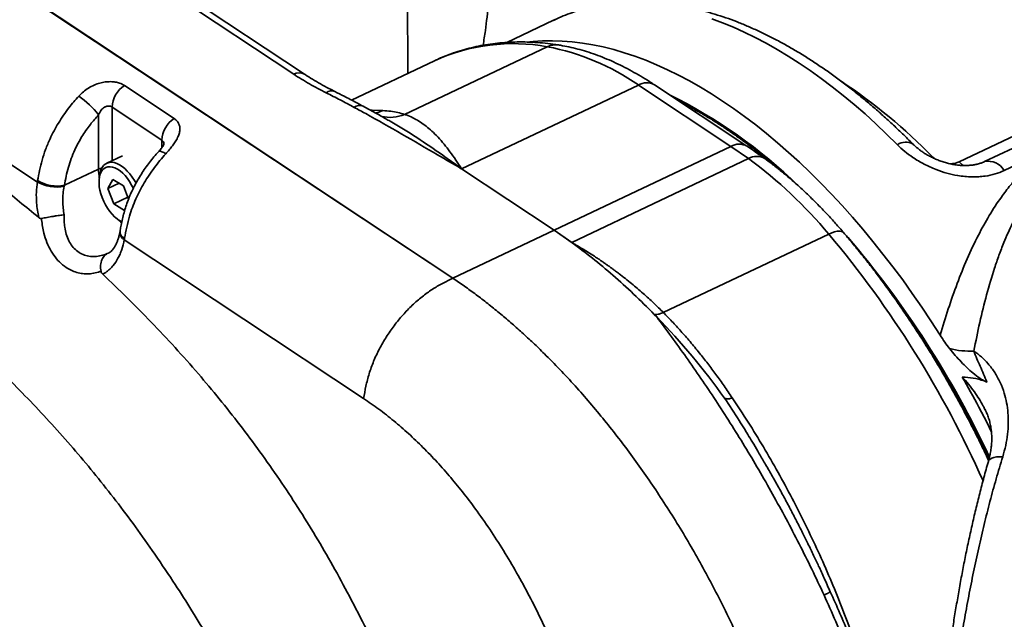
# Model space of a CAD drawing. Header units: millimetres. Extents: x -8713 to 3261, y -18743 to -8704.
# Tile 135 of 154: x 3138.23 to 3152.94, y -18288.52 to -18279.56. Entities that reach past the tile are written whole.
import ezdxf

# ---------------------------------------------------------------- set-up
doc = ezdxf.new("R2010")
doc.units = ezdxf.units.MM
doc.header["$LTSCALE"] = 10
doc.layers.add('1轮廓实线层', color=7, linetype='Continuous', lineweight=18)

msp = doc.modelspace()

# ---------------------------------------------------------------- linework, layer by layer
at = {"layer": '1轮廓实线层', "color": 7, "linetype": 'Continuous', "lineweight": 35}
for p, q in [((3144.7, -18283.428), (3099.447, -18253.397)), ((3144.7, -18283.428), (3112.396, -18261.99)), ((3138.494, -18281.989), (3129.768, -18276.198)), ((3144.028, -18280.367), (3144.024, -18278.543)), ((3142.324, -18280.379), (3140.053, -18278.872)), ((3142.484, -18280.378), (3140.212, -18278.87)), ((3146.206, -18279.572), (3145.507, -18279.904)), ((3143.98, -18280.979), (3146.112, -18279.968)), ((3144.426, -18280.178), (3143.187, -18280.765)), ((3139.794, -18280.547), (3140.537, -18281.039)), ((3147.474, -18280.54), (3144.831, -18281.793)), ((3148.856, -18281.457), (3147.474, -18280.54)), ((3149.095, -18281.455), (3147.713, -18280.537)), ((3152.263, -18281.688), (3154.465, -18280.644)), ((3139.409, -18281.796), (3139.407, -18280.986)), ((3140.352, -18281.362), (3139.61, -18280.869)), ((3139.61, -18280.869), (3139.611, -18281.67)), ((3140.353, -18281.478), (3140.352, -18281.362)), ((3153.298, -18281.375), (3152.644, -18281.685)), ((3148.856, -18281.457), (3146.214, -18282.71)), ((3149.119, -18281.639), (3148.856, -18281.457)), ((3153.591, -18281.507), (3152.937, -18281.818)), ((3139.767, -18281.596), (3139.53, -18281.709)), ((3146.477, -18282.892), (3149.119, -18281.639)), ((3151.861, -18281.623), (3151.873, -18281.618)), ((3151.873, -18281.618), (3151.899, -18281.64)), ((3139.409, -18281.796), (3138.899, -18282.038)), ((3139.426, -18281.883), (3139.419, -18281.929)), ((3146.214, -18282.71), (3144.831, -18281.793)), ((3139.547, -18282.086), (3139.62, -18281.951)), ((3139.714, -18282.007), (3139.547, -18282.086)), ((3139.62, -18281.951), (3139.781, -18282.047)), ((3138.899, -18282.038), (3138.895, -18282.053)), ((3139.635, -18282.317), (3139.547, -18282.086)), ((3139.781, -18282.047), (3139.856, -18282.246)), ((3139.845, -18282.218), (3139.635, -18282.317)), ((3139.795, -18282.414), (3139.635, -18282.317)), ((3139.803, -18282.399), (3139.795, -18282.414)), ((3139.721, -18282.566), (3139.761, -18282.59)), ((3139.729, -18282.727), (3139.726, -18282.743)), ((3144.7, -18283.428), (3146.214, -18282.71)), ((3146.482, -18282.896), (3146.214, -18282.71)), ((3146.477, -18282.892), (3146.214, -18282.71)), ((3150.316, -18282.766), (3147.845, -18283.938)), ((3143.368, -18285.223), (3139.793, -18282.851)), ((3139.538, -18283.059), (3139.557, -18283.05)), ((3147.748, -18284.005), (3147.711, -18283.967)), ((3149.056, -18285.679), (3149.071, -18285.703))]:
    msp.add_line(p, q, dxfattribs=at)
at = {"layer": '1轮廓实线层', "color": 7, "linetype": 'Continuous', "lineweight": 35, "flags": 128}
for points in [[(3146.254, -18279.551), (3146.206, -18279.572)], [(3151.341, -18281.431), (3151.181, -18281.273), (3151.02, -18281.12), (3150.859, -18280.973), (3150.696, -18280.832), (3150.533, -18280.696), (3150.369, -18280.566), (3150.204, -18280.442), (3150.04, -18280.324), (3149.875, -18280.213), (3149.71, -18280.107), (3149.546, -18280.008), (3149.382, -18279.916), (3149.218, -18279.829), (3149.055, -18279.75), (3148.892, -18279.677), (3148.731, -18279.611), (3148.57, -18279.552)], [(3151.98, -18284.276), (3151.844, -18284.065), (3151.706, -18283.858), (3151.565, -18283.654), (3151.421, -18283.453), (3151.275, -18283.257), (3151.127, -18283.065), (3150.977, -18282.877), (3150.825, -18282.693), (3150.671, -18282.514), (3150.515, -18282.34), (3150.358, -18282.171), (3150.199, -18282.006), (3150.039, -18281.847), (3149.878, -18281.694), (3149.716, -18281.546), (3149.553, -18281.403), (3149.389, -18281.266), (3149.225, -18281.135), (3149.06, -18281.01), (3148.895, -18280.891), (3148.73, -18280.779), (3148.565, -18280.672), (3148.4, -18280.572), (3148.236, -18280.478), (3148.071, -18280.391), (3147.908, -18280.311), (3147.745, -18280.237), (3147.583, -18280.17), (3147.422, -18280.11), (3147.262, -18280.057), (3147.104, -18280.01), (3146.947, -18279.971), (3146.791, -18279.939), (3146.638, -18279.913), (3146.486, -18279.895), (3146.336, -18279.884), (3146.188, -18279.879), (3146.042, -18279.882), (3145.899, -18279.892), (3145.851, -18279.897)], [(3143.475, -18280.918), (3143.495, -18280.918), (3143.654, -18280.922)], [(3143.545, -18280.959), (3143.595, -18280.945), (3143.654, -18280.922)], [(3140.413, -18281.569), (3140.382, -18281.55), (3140.356, -18281.536), (3140.334, -18281.528), (3140.319, -18281.526), (3140.309, -18281.53)], [(3139.426, -18281.883), (3139.432, -18281.849), (3139.444, -18281.809), (3139.462, -18281.774), (3139.483, -18281.744), (3139.508, -18281.722), (3139.537, -18281.706), (3139.569, -18281.696), (3139.604, -18281.694), (3139.641, -18281.7), (3139.68, -18281.712), (3139.719, -18281.731), (3139.759, -18281.756), (3139.799, -18281.788), (3139.838, -18281.825), (3139.876, -18281.868), (3139.911, -18281.915), (3139.944, -18281.966), (3139.968, -18282.007)], [(3152.263, -18281.688), (3152.3, -18281.724), (3152.324, -18281.744)], [(3139.457, -18281.781), (3139.432, -18281.787), (3139.409, -18281.796)], [(3139.929, -18282.084), (3139.903, -18282.034), (3139.873, -18281.984), (3139.841, -18281.937), (3139.805, -18281.894), (3139.769, -18281.856), (3139.731, -18281.824), (3139.692, -18281.797), (3139.654, -18281.778), (3139.617, -18281.765), (3139.582, -18281.76), (3139.549, -18281.761), (3139.518, -18281.77), (3139.491, -18281.786), (3139.467, -18281.809), (3139.447, -18281.838), (3139.432, -18281.873), (3139.422, -18281.914), (3139.416, -18281.958), (3139.416, -18282.007), (3139.42, -18282.059), (3139.43, -18282.113), (3139.444, -18282.168), (3139.463, -18282.223), (3139.486, -18282.278), (3139.512, -18282.331), (3139.542, -18282.381), (3139.575, -18282.428), (3139.61, -18282.471), (3139.647, -18282.509), (3139.685, -18282.541), (3139.723, -18282.567), (3139.757, -18282.585)], [(3139.753, -18282.599), (3139.731, -18282.576), (3139.722, -18282.566)], [(3150.316, -18282.766), (3150.362, -18282.746), (3150.405, -18282.733), (3150.444, -18282.725), (3150.479, -18282.723), (3150.508, -18282.728), (3150.531, -18282.739), (3150.543, -18282.75)], [(3152.748, -18285.724), (3152.676, -18285.579), (3152.558, -18285.352)], [(3152.702, -18286.164), (3152.71, -18286.146), (3152.728, -18286.129), (3152.753, -18286.115), (3152.784, -18286.104), (3152.823, -18286.097), (3152.867, -18286.093), (3152.916, -18286.094)]]:
    msp.add_lwpolyline(points, dxfattribs=at)
at = {"layer": '1轮廓实线层', "color": 7, "linetype": 'Continuous', "lineweight": 35}
for centre, radius, start, end in [((3145.605, -18282.775), 2.853, 79.7618, 114.4064), ((3146.239, -18280.228), 0.289, 81.4539, 116.0825), ((3145.47, -18283.405), 3.496, 55.0401, 79.4311), ((3142.405, -18280.516), 0.159, 60.3084, 120.6999), ((3140.022, -18280.891), 0.413, 123.5787, 177.0362), ((3147.595, -18280.749), 0.242, 60.8659, 120.2156), ((3145.812, -18287.547), 8.479, 44.3737, 56.4223), ((3138.41, -18281.741), 1.251, 37.1032, 55.7773), ((3142.891, -18280.758), 0.13, 68.5065, 128.6547), ((3144.595, -18287.467), 7.559, 45.8278, 63.7591), ((3143.307, -18280.981), 0.135, 65.5001, 127.1051), ((3143.76, -18280.455), 0.568, 257.2159, 292.8492), ((3140.765, -18281.384), 0.413, 123.5787, 177.0362), ((3148.977, -18281.666), 0.242, 60.725, 120.2239), ((3151.464, -18281.613), 0.219, 59.18, 124.0364), ((3149.24, -18281.843), 0.237, 59.7329, 120.9023), ((3144.988, -18287.23), 6.951, 39.9572, 53.5433), ((3152.7, -18281.95), 0.271, 29.2776, 102.0026), ((3140.321, -18281.789), 0.912, 180.4245, 188.7579), ((3138.78, -18281.486), 0.578, 240.3449, 281.4887), ((3138.788, -18281.487), 0.562, 238.8777, 281.3689), ((3139.842, -18282.746), 0.115, 178.2892, 245.2957), ((3139.84, -18282.728), 0.111, 179.6917, 247.1029), ((3138.358, -18292.811), 15.617, 24.0228, 40.0288), ((3143.286, -18287.297), 5.439, 54.0188, 54.0887), ((3139.731, -18292.142), 14.323, 24.9372, 40.6333), ((3139.873, -18291.612), 10.949, 35.7423, 44.009), ((3152.434, -18283.216), 1.3, 256.1729, 272.224), ((3166.249, -18295.979), 13.625, 123.5923, 169.27), ((3138.537, -18292.762), 15.859, 27.8566, 29.7077)]:
    msp.add_arc(centre, radius, start, end, dxfattribs=at)
for points, knots in [([(3098.491, -18265.956), (3100.257, -18267.142), (3103.789, -18269.515), (3109.021, -18273.094), (3114.251, -18276.673), (3121.318, -18281.502), (3130.256, -18287.569), (3137.479, -18292.434), (3141.091, -18294.867)], [0, 0, 0, 0, 0.12348, 0.24697, 0.370463, 0.493953, 0.746981, 1, 1, 1, 1]), ([(3145.153, -18279.946), (3145.165, -18279.873), (3145.197, -18279.67), (3145.236, -18279.32), (3145.271, -18278.898), (3145.291, -18278.465), (3145.297, -18278.019), (3145.289, -18277.561), (3145.266, -18277.093), (3145.229, -18276.615), (3145.178, -18276.129), (3145.114, -18275.636), (3145.036, -18275.137), (3144.945, -18274.632), (3144.841, -18274.118), (3144.761, -18273.772), (3144.721, -18273.599)], [0, 0, 0, 0, 0.040221, 0.1132132, 0.1862711, 0.2595311, 0.3324344, 0.4062822, 0.4799529, 0.553647, 0.6275578, 0.7018686, 0.7754153, 0.8496813, 0.9246236, 1, 1, 1, 1]), ([(3151.576, -18281.424), (3151.549, -18281.397), (3151.471, -18281.319), (3151.341, -18281.193), (3151.185, -18281.048), (3151.029, -18280.909), (3150.871, -18280.774), (3150.712, -18280.644), (3150.553, -18280.52), (3150.392, -18280.401), (3150.231, -18280.288), (3150.07, -18280.18), (3149.908, -18280.078), (3149.747, -18279.982), (3149.584, -18279.892), (3149.422, -18279.808), (3149.261, -18279.73), (3149.099, -18279.658), (3148.938, -18279.592), (3148.777, -18279.533), (3148.617, -18279.481), (3148.458, -18279.434), (3148.3, -18279.395), (3148.143, -18279.362), (3147.988, -18279.336), (3147.834, -18279.316), (3147.682, -18279.303), (3147.532, -18279.297), (3147.384, -18279.297), (3147.238, -18279.304), (3147.094, -18279.318), (3146.953, -18279.338), (3146.814, -18279.365), (3146.678, -18279.398), (3146.545, -18279.437), (3146.414, -18279.483), (3146.301, -18279.528), (3146.232, -18279.561), (3146.205, -18279.574)], [0, 0, 0, 0, 0.015185, 0.043989, 0.072808, 0.101642, 0.130492, 0.159358, 0.188239, 0.217134, 0.246043, 0.274962, 0.30389, 0.332824, 0.361759, 0.390689, 0.419609, 0.44851, 0.477385, 0.506224, 0.535017, 0.563752, 0.592418, 0.621003, 0.649493, 0.677879, 0.70615, 0.734297, 0.762315, 0.790201, 0.817955, 0.845582, 0.87309, 0.900489, 0.927793, 0.955021, 0.982192, 1, 1, 1, 1]), ([(3138.515, -18282.519), (3138.324, -18282.362), (3137.944, -18282.049), (3137.367, -18281.606), (3136.786, -18281.178), (3136.202, -18280.765), (3135.614, -18280.363), (3135.222, -18280.101), (3135.025, -18279.97)], [0, 0, 0, 0, 0.166338, 0.332715, 0.499075, 0.666042, 0.833022, 1, 1, 1, 1]), ([(3146.282, -18279.942), (3146.253, -18279.938), (3146.173, -18279.926), (3146.042, -18279.911), (3145.889, -18279.9), (3145.737, -18279.896), (3145.588, -18279.898), (3145.441, -18279.907), (3145.297, -18279.922), (3145.154, -18279.944), (3145.015, -18279.973), (3144.878, -18280.008), (3144.744, -18280.049), (3144.613, -18280.096), (3144.507, -18280.139), (3144.446, -18280.169), (3144.427, -18280.178)], [0, 0, 0, 0, 0.04277, 0.12138, 0.199737, 0.277759, 0.35543, 0.432746, 0.509711, 0.586337, 0.662648, 0.738675, 0.814458, 0.890044, 0.965488, 1, 1, 1, 1]), ([(3147.713, -18280.537), (3147.69, -18280.522), (3147.621, -18280.477), (3147.508, -18280.408), (3147.373, -18280.331), (3147.238, -18280.26), (3147.103, -18280.195), (3146.968, -18280.137), (3146.834, -18280.085), (3146.7, -18280.04), (3146.566, -18280.001), (3146.437, -18279.97), (3146.342, -18279.952), (3146.291, -18279.944), (3146.282, -18279.942)], [0, 0, 0, 0, 0.0497138, 0.1437852, 0.2378987, 0.3319874, 0.4260066, 0.5199022, 0.6136107, 0.7070606, 0.8001735, 0.8928678, 0.9794294, 1, 1, 1, 1]), ([(3142.81, -18280.657), (3142.725, -18280.613), (3142.554, -18280.525), (3142.401, -18280.428), (3142.324, -18280.379)], [0, 0, 0, 0, 0.498785, 1, 1, 1, 1]), ([(3142.94, -18280.637), (3142.91, -18280.622), (3142.835, -18280.585), (3142.723, -18280.524), (3142.605, -18280.455), (3142.526, -18280.406), (3142.488, -18280.38), (3142.484, -18280.378)], [0, 0, 0, 0, 0.183066, 0.45553, 0.718575, 0.970235, 1, 1, 1, 1]), ([(3139.113, -18280.706), (3139.135, -18280.684), (3139.18, -18280.639), (3139.257, -18280.584), (3139.341, -18280.539), (3139.425, -18280.509), (3139.509, -18280.493), (3139.586, -18280.488), (3139.658, -18280.495), (3139.731, -18280.512), (3139.771, -18280.534), (3139.794, -18280.547)], [0, 0, 0, 0, 0.122312, 0.244558, 0.364169, 0.483669, 0.586516, 0.689254, 0.782725, 0.876119, 1, 1, 1, 1]), ([(3138.498, -18281.968), (3138.507, -18281.917), (3138.525, -18281.816), (3138.563, -18281.66), (3138.615, -18281.502), (3138.676, -18281.355), (3138.742, -18281.224), (3138.809, -18281.107), (3138.884, -18280.992), (3138.961, -18280.886), (3139.037, -18280.791), (3139.088, -18280.735), (3139.113, -18280.706)], [0, 0, 0, 0, 0.116494, 0.23287, 0.353112, 0.473334, 0.564437, 0.655547, 0.749398, 0.843254, 0.92144, 1, 1, 1, 1]), ([(3143.226, -18280.874), (3143.158, -18280.837), (3143.021, -18280.763), (3142.88, -18280.692), (3142.81, -18280.657)], [0, 0, 0, 0, 0.499922, 1, 1, 1, 1]), ([(3143.363, -18280.858), (3143.328, -18280.84), (3143.234, -18280.789), (3143.094, -18280.715), (3142.986, -18280.661), (3142.939, -18280.637)], [0, 0, 0, 0, 0.251436, 0.676571, 1, 1, 1, 1]), ([(3139.61, -18280.869), (3139.602, -18280.865), (3139.584, -18280.855), (3139.545, -18280.852), (3139.514, -18280.862), (3139.489, -18280.875), (3139.47, -18280.89), (3139.436, -18280.926), (3139.419, -18280.961), (3139.407, -18280.986)], [0, 0, 0, 0, 0.112798, 0.280169, 0.449507, 0.466921, 0.587704, 0.708844, 1, 1, 1, 1]), ([(3148.091, -18280.788), (3148.092, -18280.788), (3148.142, -18280.813), (3148.243, -18280.867), (3148.393, -18280.95), (3148.544, -18281.04), (3148.695, -18281.136), (3148.846, -18281.237), (3148.997, -18281.344), (3149.148, -18281.456), (3149.299, -18281.574), (3149.427, -18281.678), (3149.505, -18281.746), (3149.534, -18281.77)], [0, 0, 0, 0, 0.002108, 0.106407, 0.2107, 0.314989, 0.419278, 0.52357, 0.627865, 0.732166, 0.836474, 0.940791, 1, 1, 1, 1]), ([(3139.407, -18280.986), (3139.366, -18281.033), (3139.301, -18281.108), (3139.22, -18281.219), (3139.159, -18281.312), (3139.103, -18281.409), (3139.048, -18281.518), (3138.998, -18281.638), (3138.955, -18281.771), (3138.923, -18281.904), (3138.907, -18281.993), (3138.899, -18282.038)], [0, 0, 0, 0, 0.15548, 0.245125, 0.334766, 0.427018, 0.51926, 0.636801, 0.754367, 0.877114, 1, 1, 1, 1]), ([(3144.831, -18281.793), (3144.83, -18281.792), (3144.711, -18281.722), (3144.415, -18281.549), (3143.942, -18281.273), (3143.526, -18281.036), (3143.284, -18280.905), (3143.226, -18280.874)], [0, 0, 0, 0, 0.0026, 0.224997, 0.559938, 0.894858, 1, 1, 1, 1]), ([(3143.7, -18281.045), (3143.647, -18281.014), (3143.535, -18280.952), (3143.422, -18280.89), (3143.363, -18280.858)], [0, 0, 0, 0, 0.483772, 1, 1, 1, 1]), ([(3143.654, -18280.922), (3143.694, -18280.925), (3143.774, -18280.931), (3143.882, -18280.95), (3143.948, -18280.969), (3143.98, -18280.979)], [0, 0, 0, 0, 0.343662, 0.671345, 1, 1, 1, 1]), ([(3143.98, -18280.979), (3143.997, -18280.985), (3144.047, -18281.002), (3144.126, -18281.039), (3144.217, -18281.092), (3144.303, -18281.155), (3144.391, -18281.23), (3144.48, -18281.319), (3144.57, -18281.423), (3144.658, -18281.537), (3144.745, -18281.659), (3144.802, -18281.746), (3144.831, -18281.792), (3144.831, -18281.793)], [0, 0, 0, 0, 0.047518, 0.143654, 0.239798, 0.336808, 0.433822, 0.546622, 0.659425, 0.773034, 0.886645, 0.99746, 1, 1, 1, 1]), ([(3140.537, -18281.039), (3140.549, -18281.049), (3140.574, -18281.067), (3140.594, -18281.094), (3140.611, -18281.124), (3140.623, -18281.16), (3140.625, -18281.212), (3140.613, -18281.268), (3140.59, -18281.327), (3140.555, -18281.388), (3140.513, -18281.449), (3140.465, -18281.51), (3140.43, -18281.549), (3140.413, -18281.569)], [0, 0, 0, 0, 0.078148, 0.158754, 0.183802, 0.278337, 0.37636, 0.477308, 0.581094, 0.687207, 0.795528, 0.897067, 1, 1, 1, 1]), ([(3143.7, -18281.045), (3143.721, -18281.057), (3143.879, -18281.143), (3144.163, -18281.322), (3144.508, -18281.557), (3144.729, -18281.717), (3144.822, -18281.786), (3144.83, -18281.792), (3144.831, -18281.793)], [0, 0, 0, 0, 0.0540229, 0.4013846, 0.7487816, 0.9790611, 0.9966852, 1, 1, 1, 1]), ([(3160.915, -18282.935), (3160.846, -18282.889), (3160.676, -18282.777), (3160.396, -18282.609), (3160.07, -18282.426), (3159.729, -18282.249), (3159.373, -18282.08), (3159.009, -18281.922), (3158.638, -18281.775), (3158.259, -18281.64), (3157.872, -18281.518), (3157.481, -18281.41), (3157.097, -18281.321), (3156.723, -18281.25), (3156.358, -18281.197), (3155.991, -18281.162), (3155.648, -18281.149), (3155.331, -18281.157), (3155.089, -18281.179), (3154.898, -18281.208), (3154.755, -18281.235), (3154.616, -18281.269), (3154.45, -18281.318), (3154.264, -18281.388), (3154.061, -18281.487), (3153.872, -18281.605), (3153.716, -18281.727), (3153.588, -18281.846), (3153.483, -18281.958), (3153.385, -18282.076), (3153.295, -18282.2), (3153.211, -18282.33), (3153.133, -18282.465), (3153.037, -18282.652), (3152.945, -18282.857), (3152.859, -18283.083), (3152.77, -18283.34), (3152.672, -18283.672), (3152.57, -18284.085), (3152.513, -18284.372), (3152.484, -18284.515)], [0, 0, 0, 0, 0.02184, 0.053268, 0.084696, 0.118481, 0.152265, 0.186211, 0.220156, 0.25459, 0.289024, 0.323639, 0.358253, 0.389715, 0.421236, 0.452995, 0.484871, 0.510636, 0.53653, 0.549743, 0.562955, 0.576294, 0.589632, 0.611468, 0.633492, 0.656106, 0.678912, 0.695074, 0.711469, 0.727866, 0.744413, 0.760961, 0.777847, 0.794734, 0.828647, 0.849922, 0.871197, 0.91388, 0.956895, 1, 1, 1, 1]), ([(3140.387, -18281.419), (3140.387, -18281.419), (3140.388, -18281.418), (3140.386, -18281.423), (3140.382, -18281.433), (3140.374, -18281.448), (3140.361, -18281.467), (3140.344, -18281.491), (3140.326, -18281.512), (3140.313, -18281.525), (3140.309, -18281.53)], [0, 0, 0, 0, 0.023126, 0.150431, 0.276226, 0.410916, 0.559871, 0.725409, 0.907704, 1, 1, 1, 1]), ([(3140.384, -18281.419), (3140.383, -18281.408), (3140.379, -18281.384), (3140.362, -18281.37), (3140.352, -18281.362)], [0, 0, 0, 0, 0.455713, 1, 1, 1, 1]), ([(3152.937, -18281.818), (3152.893, -18281.836), (3152.805, -18281.873), (3152.674, -18281.9), (3152.557, -18281.912), (3152.455, -18281.914), (3152.35, -18281.908), (3152.224, -18281.891), (3152.079, -18281.859), (3151.941, -18281.813), (3151.829, -18281.765), (3151.74, -18281.722), (3151.655, -18281.674), (3151.556, -18281.612), (3151.447, -18281.532), (3151.377, -18281.465), (3151.341, -18281.431)], [0, 0, 0, 0, 0.0905704, 0.1832924, 0.2412688, 0.2992467, 0.3594324, 0.4196202, 0.5110389, 0.6044142, 0.6580903, 0.7117673, 0.7669486, 0.8221307, 0.9102752, 1, 1, 1, 1]), ([(3152.643, -18281.684), (3152.641, -18281.686), (3152.626, -18281.694), (3152.592, -18281.706), (3152.544, -18281.721), (3152.493, -18281.732), (3152.44, -18281.739), (3152.381, -18281.743), (3152.319, -18281.743), (3152.255, -18281.738), (3152.189, -18281.73), (3152.124, -18281.717), (3152.058, -18281.7), (3151.993, -18281.679), (3151.928, -18281.654), (3151.866, -18281.626), (3151.806, -18281.595), (3151.749, -18281.562), (3151.697, -18281.527), (3151.65, -18281.49), (3151.609, -18281.456), (3151.587, -18281.434), (3151.577, -18281.424)], [0, 0, 0, 0, 0.0093404, 0.0650154, 0.1197394, 0.1679311, 0.2193802, 0.2715138, 0.3242039, 0.3772139, 0.430243, 0.4831608, 0.5356603, 0.5886745, 0.6420943, 0.6956671, 0.749055, 0.8020263, 0.8546059, 0.9067118, 0.958583, 1, 1, 1, 1]), ([(3140.31, -18281.531), (3140.296, -18281.545), (3140.259, -18281.585), (3140.202, -18281.654), (3140.137, -18281.739), (3140.076, -18281.826), (3140.019, -18281.916), (3139.966, -18282.008), (3139.919, -18282.1), (3139.877, -18282.192), (3139.84, -18282.285), (3139.809, -18282.378), (3139.782, -18282.471), (3139.76, -18282.563), (3139.743, -18282.649), (3139.733, -18282.703), (3139.729, -18282.727)], [0, 0, 0, 0, 0.04298, 0.119647, 0.19644, 0.273431, 0.350379, 0.426669, 0.501808, 0.576275, 0.649539, 0.721592, 0.79541, 0.869312, 0.940622, 1, 1, 1, 1]), ([(3140.413, -18281.569), (3140.383, -18281.602), (3140.325, -18281.667), (3140.241, -18281.774), (3140.163, -18281.885), (3140.09, -18282.002), (3140.023, -18282.121), (3139.964, -18282.244), (3139.913, -18282.37), (3139.866, -18282.511), (3139.827, -18282.665), (3139.807, -18282.775), (3139.797, -18282.83)], [0, 0, 0, 0, 0.0911287, 0.1822582, 0.275891, 0.3695183, 0.4623783, 0.5552304, 0.6512835, 0.747345, 0.8731875, 1, 1, 1, 1]), ([(3149.36, -18281.638), (3149.313, -18281.605), (3149.228, -18281.544), (3149.139, -18281.484), (3149.099, -18281.457), (3149.096, -18281.455)], [0, 0, 0, 0, 0.529575, 0.967417, 1, 1, 1, 1]), ([(3151.98, -18284.276), (3152.02, -18284.145), (3152.1, -18283.883), (3152.234, -18283.503), (3152.382, -18283.135), (3152.541, -18282.797), (3152.711, -18282.489), (3152.872, -18282.241), (3153.03, -18282.035), (3153.178, -18281.865), (3153.324, -18281.722), (3153.461, -18281.603), (3153.548, -18281.539), (3153.591, -18281.507)], [0, 0, 0, 0, 0.119933, 0.239862, 0.360748, 0.481621, 0.58576, 0.689879, 0.760596, 0.831355, 0.902042, 0.950964, 1, 1, 1, 1]), ([(3150.543, -18282.75), (3150.522, -18282.725), (3150.46, -18282.654), (3150.358, -18282.539), (3150.234, -18282.407), (3150.108, -18282.279), (3149.982, -18282.156), (3149.853, -18282.037), (3149.724, -18281.924), (3149.593, -18281.816), (3149.472, -18281.72), (3149.394, -18281.663), (3149.36, -18281.638)], [0, 0, 0, 0, 0.056624, 0.163824, 0.27111, 0.378498, 0.485991, 0.593594, 0.701306, 0.809128, 0.917055, 1, 1, 1, 1]), ([(3152.126, -18281.716), (3152.139, -18281.716), (3152.169, -18281.716), (3152.216, -18281.707), (3152.246, -18281.695), (3152.263, -18281.688)], [0, 0, 0, 0, 0.276053, 0.591659, 1, 1, 1, 1]), ([(3140.21, -18287.494), (3140.115, -18287.359), (3139.925, -18287.089), (3139.632, -18286.701), (3139.333, -18286.326), (3139.026, -18285.961), (3138.712, -18285.606), (3138.391, -18285.263), (3138.066, -18284.933), (3137.708, -18284.586), (3137.315, -18284.226), (3136.888, -18283.856), (3136.458, -18283.502), (3135.975, -18283.123), (3135.439, -18282.723), (3134.851, -18282.304), (3134.457, -18282.036), (3134.26, -18281.902)], [0, 0, 0, 0, 0.053823, 0.107692, 0.161566, 0.215398, 0.270474, 0.325581, 0.380695, 0.435781, 0.505969, 0.576188, 0.64642, 0.716625, 0.811073, 0.905539, 1, 1, 1, 1]), ([(3138.515, -18282.519), (3138.507, -18282.483), (3138.493, -18282.41), (3138.48, -18282.284), (3138.476, -18282.14), (3138.488, -18282.04), (3138.494, -18281.989)], [0, 0, 0, 0, 0.200483, 0.403284, 0.697991, 1, 1, 1, 1]), ([(3138.494, -18281.989), (3138.494, -18281.989), (3138.495, -18281.982), (3138.496, -18281.975), (3138.498, -18281.968)], [0, 0, 0, 0, 0.0003686, 1, 1, 1, 1]), ([(3138.895, -18282.053), (3138.889, -18282.089), (3138.875, -18282.163), (3138.872, -18282.273), (3138.878, -18282.38), (3138.889, -18282.446), (3138.895, -18282.479)], [0, 0, 0, 0, 0.268478, 0.543449, 0.769703, 1, 1, 1, 1]), ([(3138.557, -18282.533), (3138.551, -18282.534), (3138.537, -18282.534), (3138.523, -18282.526), (3138.516, -18282.52), (3138.515, -18282.519)], [0, 0, 0, 0, 0.397619, 0.915056, 1, 1, 1, 1]), ([(3138.557, -18282.533), (3138.569, -18282.531), (3138.595, -18282.526), (3138.638, -18282.518), (3138.684, -18282.51), (3138.731, -18282.502), (3138.78, -18282.495), (3138.835, -18282.487), (3138.873, -18282.482), (3138.895, -18282.479), (3138.895, -18282.479)], [0, 0, 0, 0, 0.131568, 0.263138, 0.394681, 0.526229, 0.658308, 0.790392, 0.993375, 1, 1, 1, 1]), ([(3139.445, -18283.322), (3139.44, -18283.324), (3139.403, -18283.337), (3139.334, -18283.355), (3139.24, -18283.364), (3139.148, -18283.357), (3139.061, -18283.335), (3138.967, -18283.296), (3138.87, -18283.231), (3138.777, -18283.138), (3138.698, -18283.025), (3138.635, -18282.895), (3138.595, -18282.769), (3138.571, -18282.656), (3138.561, -18282.582), (3138.557, -18282.541), (3138.557, -18282.533)], [0, 0, 0, 0, 0.013431, 0.090944, 0.168439, 0.24038, 0.312596, 0.384504, 0.480275, 0.575818, 0.671382, 0.766714, 0.862084, 0.923919, 0.985763, 1, 1, 1, 1]), ([(3138.895, -18282.479), (3138.894, -18282.511), (3138.893, -18282.574), (3138.902, -18282.672), (3138.924, -18282.771), (3138.961, -18282.867), (3139.013, -18282.95), (3139.078, -18283.018), (3139.155, -18283.067), (3139.241, -18283.097), (3139.309, -18283.104), (3139.378, -18283.102), (3139.447, -18283.093), (3139.508, -18283.07), (3139.538, -18283.059)], [0, 0, 0, 0, 0.078005, 0.15598, 0.247916, 0.339775, 0.42991, 0.520004, 0.610038, 0.702396, 0.794824, 0.815828, 0.907882, 1, 1, 1, 1]), ([(3139.726, -18282.743), (3139.725, -18282.749), (3139.72, -18282.774), (3139.71, -18282.815), (3139.694, -18282.863), (3139.677, -18282.906), (3139.657, -18282.945), (3139.637, -18282.977), (3139.618, -18283.002), (3139.599, -18283.022), (3139.579, -18283.038), (3139.565, -18283.047), (3139.559, -18283.05), (3139.557, -18283.05)], [0, 0, 0, 0, 0.033003, 0.136796, 0.237301, 0.338518, 0.44196, 0.544138, 0.641762, 0.742856, 0.852179, 0.971765, 1, 1, 1, 1]), ([(3152.705, -18286.151), (3152.683, -18286.102), (3152.625, -18285.979), (3152.53, -18285.785), (3152.419, -18285.566), (3152.304, -18285.35), (3152.187, -18285.135), (3152.067, -18284.923), (3151.944, -18284.713), (3151.818, -18284.506), (3151.689, -18284.302), (3151.558, -18284.101), (3151.424, -18283.902), (3151.288, -18283.707), (3151.15, -18283.515), (3151.009, -18283.327), (3150.866, -18283.143), (3150.723, -18282.965), (3150.615, -18282.835), (3150.556, -18282.765), (3150.543, -18282.75)], [0, 0, 0, 0, 0.038798, 0.098044, 0.157291, 0.216542, 0.275796, 0.335056, 0.394324, 0.4536, 0.512887, 0.572186, 0.631499, 0.690828, 0.750173, 0.809537, 0.86892, 0.928326, 0.984635, 1, 1, 1, 1]), ([(3139.793, -18282.851), (3139.782, -18282.901), (3139.765, -18282.976), (3139.73, -18283.066), (3139.69, -18283.149), (3139.642, -18283.223), (3139.587, -18283.283), (3139.546, -18283.319), (3139.507, -18283.347), (3139.482, -18283.36), (3139.47, -18283.367)], [0, 0, 0, 0, 0.208131, 0.315236, 0.42234, 0.630133, 0.737186, 0.844237, 0.92196, 1, 1, 1, 1]), ([(3139.797, -18282.83), (3139.796, -18282.837), (3139.795, -18282.844), (3139.793, -18282.851), (3139.793, -18282.851)], [0, 0, 0, 0, 0.999631, 1, 1, 1, 1]), ([(3147.711, -18283.967), (3147.608, -18283.864), (3147.404, -18283.66), (3147.095, -18283.381), (3146.788, -18283.124), (3146.583, -18282.972), (3146.482, -18282.896)], [0, 0, 0, 0, 0.255856, 0.5077436, 0.7557574, 1, 1, 1, 1]), ([(3146.482, -18282.896), (3146.482, -18282.896), (3146.482, -18282.896), (3146.482, -18282.896), (3146.482, -18282.896), (3146.482, -18282.896), (3146.483, -18282.896), (3146.485, -18282.898), (3146.492, -18282.902), (3146.509, -18282.911), (3146.537, -18282.927), (3146.58, -18282.952), (3146.642, -18282.989), (3146.723, -18283.039), (3146.794, -18283.085), (3146.846, -18283.119), (3146.873, -18283.136), (3146.896, -18283.152), (3146.919, -18283.168), (3146.942, -18283.184), (3146.973, -18283.205), (3147.011, -18283.232), (3147.057, -18283.265), (3147.101, -18283.297), (3147.143, -18283.328), (3147.234, -18283.397), (3147.368, -18283.503), (3147.54, -18283.65), (3147.698, -18283.793), (3147.798, -18283.891), (3147.845, -18283.938)], [0, 0, 0, 0, 0.0000055, 0.0000126, 0.0000444, 0.0000927, 0.000304, 0.0010913, 0.0041286, 0.0160604, 0.0358037, 0.0633589, 0.1089701, 0.1668735, 0.2370691, 0.260636, 0.2776704, 0.2944842, 0.3110776, 0.3274504, 0.3436026, 0.3774718, 0.4103284, 0.4421723, 0.4730037, 0.5028225, 0.6397227, 0.7682148, 0.8883048, 1, 1, 1, 1]), ([(3139.445, -18283.322), (3139.443, -18283.307), (3139.438, -18283.276), (3139.438, -18283.23), (3139.445, -18283.188), (3139.457, -18283.149), (3139.475, -18283.115), (3139.495, -18283.089), (3139.517, -18283.071), (3139.53, -18283.063), (3139.538, -18283.059), (3139.538, -18283.059)], [0, 0, 0, 0, 0.132652, 0.269165, 0.401813, 0.538278, 0.671518, 0.808552, 0.900329, 0.993296, 1, 1, 1, 1]), ([(3139.47, -18283.367), (3139.465, -18283.361), (3139.455, -18283.35), (3139.447, -18283.333), (3139.445, -18283.324), (3139.445, -18283.322)], [0, 0, 0, 0, 0.4924314, 0.9046642, 1, 1, 1, 1]), ([(3151.029, -18283.356), (3151.033, -18283.36), (3151.082, -18283.422), (3151.175, -18283.546), (3151.309, -18283.726), (3151.441, -18283.911), (3151.57, -18284.099), (3151.697, -18284.291), (3151.822, -18284.485), (3151.944, -18284.682), (3152.063, -18284.882), (3152.18, -18285.085), (3152.294, -18285.29), (3152.405, -18285.497), (3152.513, -18285.706), (3152.616, -18285.913), (3152.681, -18286.051), (3152.713, -18286.119)], [0, 0, 0, 0, 0.005012, 0.076328, 0.147649, 0.218975, 0.290304, 0.361637, 0.432973, 0.504311, 0.575653, 0.646996, 0.718342, 0.789689, 0.861036, 0.932385, 1, 1, 1, 1]), ([(3143.155, -18288.176), (3143.074, -18288.024), (3142.91, -18287.72), (3142.653, -18287.279), (3142.387, -18286.849), (3142.11, -18286.428), (3141.82, -18286.017), (3141.52, -18285.615), (3141.213, -18285.227), (3140.891, -18284.842), (3140.552, -18284.459), (3140.197, -18284.081), (3139.836, -18283.715), (3139.592, -18283.483), (3139.47, -18283.367)], [0, 0, 0, 0, 0.078842, 0.15778, 0.23673, 0.315589, 0.397157, 0.478796, 0.560451, 0.642042, 0.731333, 0.820627, 0.910312, 1, 1, 1, 1]), ([(3144.7, -18283.428), (3144.649, -18283.452), (3144.546, -18283.501), (3144.392, -18283.591), (3144.24, -18283.7), (3144.093, -18283.829), (3143.953, -18283.974), (3143.823, -18284.134), (3143.705, -18284.304), (3143.601, -18284.482), (3143.515, -18284.667), (3143.448, -18284.854), (3143.4, -18285.04), (3143.379, -18285.162), (3143.368, -18285.223)], [0, 0, 0, 0, 0.08191, 0.163791, 0.245655, 0.329464, 0.413275, 0.497093, 0.58091, 0.664715, 0.748518, 0.83232, 0.916142, 1, 1, 1, 1]), ([(3148.412, -18298.39), (3148.416, -18298.388), (3148.48, -18298.361), (3148.596, -18298.296), (3148.759, -18298.194), (3148.917, -18298.076), (3149.068, -18297.945), (3149.212, -18297.799), (3149.349, -18297.639), (3149.476, -18297.468), (3149.593, -18297.287), (3149.7, -18297.096), (3149.8, -18296.893), (3149.891, -18296.677), (3149.973, -18296.449), (3150.047, -18296.207), (3150.111, -18295.955), (3150.17, -18295.674), (3150.219, -18295.361), (3150.257, -18295.014), (3150.28, -18294.653), (3150.286, -18294.314), (3150.281, -18294.002), (3150.268, -18293.721), (3150.247, -18293.434), (3150.218, -18293.141), (3150.18, -18292.842), (3150.134, -18292.537), (3150.079, -18292.228), (3150.014, -18291.911), (3149.94, -18291.587), (3149.855, -18291.254), (3149.761, -18290.919), (3149.657, -18290.581), (3149.544, -18290.24), (3149.421, -18289.896), (3149.289, -18289.553), (3149.15, -18289.215), (3149.005, -18288.884), (3148.853, -18288.558), (3148.695, -18288.236), (3148.527, -18287.914), (3148.352, -18287.595), (3148.169, -18287.278), (3147.978, -18286.967), (3147.784, -18286.665), (3147.586, -18286.373), (3147.386, -18286.092), (3147.18, -18285.817), (3146.968, -18285.549), (3146.75, -18285.287), (3146.527, -18285.033), (3146.3, -18284.788), (3146.091, -18284.575), (3145.902, -18284.393), (3145.734, -18284.237), (3145.565, -18284.087), (3145.394, -18283.943), (3145.222, -18283.804), (3145.049, -18283.672), (3144.875, -18283.545), (3144.758, -18283.467), (3144.7, -18283.428)], [0, 0, 0, 0, 0.001376, 0.018508, 0.035759, 0.053009, 0.070636, 0.088262, 0.106018, 0.123774, 0.140912, 0.158049, 0.175306, 0.192563, 0.210197, 0.22783, 0.245593, 0.263356, 0.284975, 0.306653, 0.328514, 0.350437, 0.366238, 0.382039, 0.397932, 0.413826, 0.430011, 0.446196, 0.462482, 0.478767, 0.495904, 0.513041, 0.530298, 0.547554, 0.565186, 0.582817, 0.600578, 0.61834, 0.635469, 0.652599, 0.669847, 0.687095, 0.704718, 0.722341, 0.740094, 0.757847, 0.774976, 0.792105, 0.809353, 0.826601, 0.844224, 0.861847, 0.8796, 0.897353, 0.910061, 0.922768, 0.935524, 0.94828, 0.961185, 0.974089, 0.987045, 1, 1, 1, 1]), ([(3147.711, -18283.967), (3147.717, -18283.968), (3147.733, -18283.972), (3147.77, -18283.964), (3147.808, -18283.956), (3147.836, -18283.942), (3147.845, -18283.938)], [0, 0, 0, 0, 0.17434, 0.5, 0.82566, 1, 1, 1, 1]), ([(3147.845, -18283.938), (3147.889, -18283.982), (3147.977, -18284.073), (3148.11, -18284.218), (3148.247, -18284.376), (3148.381, -18284.538), (3148.51, -18284.702), (3148.633, -18284.866), (3148.756, -18285.036), (3148.836, -18285.154), (3148.876, -18285.214)], [0, 0, 0, 0, 0.114364, 0.235579, 0.363668, 0.498653, 0.619719, 0.743626, 0.870383, 1, 1, 1, 1]), ([(3150.246, -18288.16), (3150.186, -18288.031), (3150.066, -18287.774), (3149.876, -18287.395), (3149.68, -18287.02), (3149.478, -18286.651), (3149.271, -18286.289), (3149.06, -18285.934), (3148.845, -18285.588), (3148.628, -18285.25), (3148.408, -18284.923), (3148.187, -18284.605), (3147.966, -18284.298), (3147.821, -18284.103), (3147.748, -18284.005)], [0, 0, 0, 0, 0.08345, 0.166892, 0.250188, 0.333436, 0.416828, 0.500182, 0.583403, 0.666723, 0.750104, 0.833333, 0.916586, 1, 1, 1, 1]), ([(3152.123, -18284.478), (3152.098, -18284.446), (3152.049, -18284.382), (3152.003, -18284.312), (3151.98, -18284.276)], [0, 0, 0, 0, 0.497824, 1, 1, 1, 1]), ([(3152.678, -18284.977), (3152.677, -18284.976), (3152.66, -18284.97), (3152.625, -18284.953), (3152.557, -18284.911), (3152.475, -18284.848), (3152.382, -18284.764), (3152.294, -18284.676), (3152.207, -18284.582), (3152.151, -18284.513), (3152.123, -18284.478)], [0, 0, 0, 0, 0.00657, 0.094563, 0.182621, 0.36424, 0.521445, 0.678712, 0.839379, 1, 1, 1, 1]), ([(3152.484, -18284.515), (3152.523, -18284.543), (3152.6, -18284.6), (3152.705, -18284.708), (3152.801, -18284.834), (3152.881, -18284.982), (3152.939, -18285.134), (3152.977, -18285.287), (3152.997, -18285.438), (3153.001, -18285.595), (3152.99, -18285.758), (3152.964, -18285.924), (3152.932, -18286.037), (3152.916, -18286.094)], [0, 0, 0, 0, 0.085945, 0.171912, 0.274309, 0.377016, 0.479426, 0.566078, 0.652913, 0.739539, 0.82631, 0.913301, 1, 1, 1, 1]), ([(3152.484, -18284.515), (3152.498, -18284.553), (3152.527, -18284.629), (3152.599, -18284.78), (3152.647, -18284.898), (3152.678, -18284.977)], [0, 0, 0, 0, 0.249349, 0.499639, 1, 1, 1, 1]), ([(3152.311, -18284.903), (3152.312, -18284.903), (3152.327, -18284.903), (3152.393, -18284.905), (3152.486, -18284.919), (3152.595, -18284.946), (3152.651, -18284.967), (3152.678, -18284.977)], [0, 0, 0, 0, 0.005037, 0.128947, 0.561535, 0.780775, 1, 1, 1, 1]), ([(3152.65, -18285.389), (3152.642, -18285.371), (3152.598, -18285.278), (3152.514, -18285.153), (3152.407, -18285.01), (3152.343, -18284.939), (3152.311, -18284.903)], [0, 0, 0, 0, 0.094884, 0.516848, 0.75797, 1, 1, 1, 1]), ([(3147.411, -18293.71), (3147.399, -18293.572), (3147.375, -18293.297), (3147.321, -18292.872), (3147.254, -18292.44), (3147.176, -18292.02), (3147.089, -18291.615), (3146.995, -18291.225), (3146.89, -18290.836), (3146.775, -18290.447), (3146.649, -18290.061), (3146.513, -18289.679), (3146.366, -18289.302), (3146.209, -18288.931), (3146.043, -18288.568), (3145.866, -18288.213), (3145.68, -18287.868), (3145.484, -18287.535), (3145.279, -18287.213), (3145.075, -18286.919), (3144.872, -18286.649), (3144.672, -18286.404), (3144.467, -18286.171), (3144.256, -18285.952), (3144.04, -18285.746), (3143.82, -18285.556), (3143.596, -18285.379), (3143.444, -18285.275), (3143.368, -18285.223)], [0, 0, 0, 0, 0.044466, 0.088931, 0.133396, 0.177862, 0.217011, 0.25616, 0.29531, 0.334459, 0.373608, 0.412757, 0.451906, 0.491056, 0.530204, 0.569354, 0.608503, 0.647652, 0.686801, 0.72595, 0.760207, 0.794463, 0.828719, 0.862975, 0.897232, 0.931488, 0.965744, 1, 1, 1, 1]), ([(3148.76, -18285.216), (3148.767, -18285.22), (3148.779, -18285.226), (3148.804, -18285.229), (3148.83, -18285.227), (3148.852, -18285.223), (3148.867, -18285.218), (3148.874, -18285.215), (3148.876, -18285.214)], [0, 0, 0, 0, 0.283627, 0.543397, 0.758384, 0.908363, 0.960381, 1, 1, 1, 1]), ([(3148.76, -18285.216), (3148.834, -18285.328), (3148.934, -18285.479), (3149.031, -18285.637), (3149.056, -18285.679)], [0, 0, 0, 0, 0.73727, 1, 1, 1, 1]), ([(3148.876, -18285.214), (3148.956, -18285.334), (3149.114, -18285.574), (3149.342, -18285.946), (3149.561, -18286.326), (3149.771, -18286.714), (3149.971, -18287.108), (3150.16, -18287.508), (3150.339, -18287.912), (3150.506, -18288.32), (3150.662, -18288.731), (3150.805, -18289.142), (3150.931, -18289.537), (3151.003, -18289.793), (3151.036, -18289.912)], [0, 0, 0, 0, 0.08426, 0.168519, 0.252779, 0.337039, 0.421298, 0.505558, 0.589818, 0.674077, 0.758337, 0.842597, 0.926856, 1, 1, 1, 1]), ([(3152.651, -18285.387), (3152.656, -18285.396), (3152.672, -18285.426), (3152.694, -18285.481), (3152.717, -18285.551), (3152.734, -18285.624), (3152.746, -18285.699), (3152.752, -18285.774), (3152.752, -18285.85), (3152.748, -18285.927), (3152.738, -18286.004), (3152.723, -18286.08), (3152.711, -18286.134), (3152.702, -18286.161), (3152.702, -18286.163)], [0, 0, 0, 0, 0.045402, 0.155119, 0.261903, 0.364658, 0.4641, 0.560116, 0.65272, 0.742045, 0.828376, 0.912289, 0.993417, 1, 1, 1, 1]), ([(3150.339, -18288.111), (3150.309, -18288.043), (3150.252, -18287.915), (3150.169, -18287.734), (3150.088, -18287.562), (3150.008, -18287.396), (3149.923, -18287.224), (3149.835, -18287.051), (3149.742, -18286.873), (3149.647, -18286.695), (3149.55, -18286.518), (3149.45, -18286.342), (3149.352, -18286.172), (3149.26, -18286.016), (3149.18, -18285.881), (3149.112, -18285.768), (3149.071, -18285.701), (3149.053, -18285.671)], [0, 0, 0, 0, 0.0797303, 0.1507667, 0.2142982, 0.2842105, 0.3490313, 0.4209153, 0.493042, 0.5662199, 0.6385495, 0.7119629, 0.785954, 0.8532765, 0.9113779, 0.960275, 1, 1, 1, 1]), ([(3152.916, -18286.094), (3152.883, -18286.204), (3152.816, -18286.424), (3152.724, -18286.762), (3152.638, -18287.105), (3152.556, -18287.457), (3152.479, -18287.814), (3152.407, -18288.179), (3152.339, -18288.548), (3152.281, -18288.894), (3152.231, -18289.217), (3152.188, -18289.516), (3152.148, -18289.815), (3152.11, -18290.117), (3152.075, -18290.42), (3152.044, -18290.725), (3152.015, -18291.028), (3151.99, -18291.327), (3151.968, -18291.619), (3151.95, -18291.906), (3151.934, -18292.19), (3151.922, -18292.472), (3151.913, -18292.75), (3151.908, -18293.024), (3151.906, -18293.292), (3151.907, -18293.537), (3151.911, -18293.761), (3151.918, -18293.964), (3151.927, -18294.161), (3151.938, -18294.352), (3151.952, -18294.537), (3151.969, -18294.715), (3151.988, -18294.885), (3152.01, -18295.045), (3152.034, -18295.196), (3152.06, -18295.337), (3152.089, -18295.47), (3152.12, -18295.595), (3152.153, -18295.713), (3152.19, -18295.823), (3152.229, -18295.925), (3152.276, -18296.031), (3152.332, -18296.137), (3152.399, -18296.238), (3152.473, -18296.323), (3152.537, -18296.384), (3152.579, -18296.41), (3152.592, -18296.419)], [0, 0, 0, 0, 0.02631, 0.05262, 0.079087, 0.105553, 0.132536, 0.159518, 0.186698, 0.213877, 0.235512, 0.257147, 0.278908, 0.300669, 0.322859, 0.34505, 0.367406, 0.389762, 0.411511, 0.43326, 0.455192, 0.477124, 0.499667, 0.522209, 0.544974, 0.56774, 0.586692, 0.605645, 0.624729, 0.643812, 0.663294, 0.682776, 0.702388, 0.722001, 0.741053, 0.760106, 0.779264, 0.798423, 0.817889, 0.837354, 0.856915, 0.876476, 0.903917, 0.931358, 0.959017, 0.986676, 1, 1, 1, 1]), ([(3152.702, -18286.164), (3152.69, -18286.204), (3152.656, -18286.322), (3152.603, -18286.52), (3152.542, -18286.759), (3152.484, -18286.998), (3152.43, -18287.238), (3152.379, -18287.478), (3152.331, -18287.718), (3152.286, -18287.959), (3152.243, -18288.199), (3152.202, -18288.44), (3152.164, -18288.678), (3152.128, -18288.915), (3152.095, -18289.148), (3152.064, -18289.38), (3152.035, -18289.609), (3152.008, -18289.836), (3151.983, -18290.06), (3151.96, -18290.281), (3151.938, -18290.5), (3151.919, -18290.715), (3151.901, -18290.927), (3151.885, -18291.136), (3151.87, -18291.342), (3151.857, -18291.545), (3151.845, -18291.745), (3151.835, -18291.941), (3151.826, -18292.133), (3151.819, -18292.321), (3151.813, -18292.506), (3151.809, -18292.689), (3151.806, -18292.868), (3151.804, -18293.043), (3151.804, -18293.215), (3151.806, -18293.382), (3151.808, -18293.546), (3151.812, -18293.706), (3151.818, -18293.862), (3151.824, -18294.016), (3151.833, -18294.166), (3151.843, -18294.312), (3151.854, -18294.455), (3151.868, -18294.595), (3151.883, -18294.73), (3151.899, -18294.862), (3151.918, -18294.989), (3151.939, -18295.113), (3151.962, -18295.234), (3151.987, -18295.352), (3152.015, -18295.466), (3152.047, -18295.577), (3152.082, -18295.686), (3152.12, -18295.79), (3152.164, -18295.891), (3152.211, -18295.986), (3152.263, -18296.075), (3152.318, -18296.157), (3152.375, -18296.229), (3152.435, -18296.294), (3152.497, -18296.351), (3152.55, -18296.394), (3152.583, -18296.415), (3152.592, -18296.42)], [0, 0, 0, 0, 0.009849, 0.029101, 0.048229, 0.067202, 0.086024, 0.104702, 0.123243, 0.141658, 0.159956, 0.178151, 0.19625, 0.213906, 0.23137, 0.24864, 0.265717, 0.282602, 0.2993, 0.315816, 0.332157, 0.348332, 0.364352, 0.380248, 0.395929, 0.411573, 0.42713, 0.442554, 0.457804, 0.472908, 0.488114, 0.503262, 0.518377, 0.533489, 0.548619, 0.563724, 0.578714, 0.5938, 0.608989, 0.624287, 0.6397, 0.655235, 0.6709, 0.686701, 0.702647, 0.718749, 0.735017, 0.7514, 0.768188, 0.785291, 0.802734, 0.820535, 0.838696, 0.857186, 0.87592, 0.894696, 0.913194, 0.931107, 0.948377, 0.963281, 0.979115, 0.994327, 1, 1, 1, 1]), ([(3143.832, -18295.227), (3143.78, -18295.069), (3143.677, -18294.753), (3143.514, -18294.273), (3143.343, -18293.789), (3143.163, -18293.297), (3142.972, -18292.798), (3142.771, -18292.293), (3142.56, -18291.789), (3142.349, -18291.309), (3142.14, -18290.855), (3141.933, -18290.427), (3141.719, -18290.004), (3141.496, -18289.583), (3141.263, -18289.165), (3141.022, -18288.751), (3140.774, -18288.346), (3140.505, -18287.925), (3140.314, -18287.645), (3140.21, -18287.494)], [0, 0, 0, 0, 0.060318, 0.120695, 0.181075, 0.241395, 0.303847, 0.366375, 0.428899, 0.491346, 0.545749, 0.600204, 0.654662, 0.709067, 0.765117, 0.821215, 0.877318, 0.933375, 1, 1, 1, 1]), ([(3146.366, -18296.232), (3146.316, -18296.075), (3146.218, -18295.761), (3146.065, -18295.283), (3145.908, -18294.802), (3145.744, -18294.314), (3145.574, -18293.82), (3145.396, -18293.32), (3145.213, -18292.819), (3145.02, -18292.31), (3144.817, -18291.794), (3144.605, -18291.271), (3144.385, -18290.751), (3144.156, -18290.231), (3143.918, -18289.711), (3143.671, -18289.192), (3143.417, -18288.679), (3143.243, -18288.343), (3143.155, -18288.176)], [0, 0, 0, 0, 0.059673, 0.119383, 0.179091, 0.238761, 0.299707, 0.360697, 0.421686, 0.482631, 0.546488, 0.610395, 0.674305, 0.738165, 0.803597, 0.869076, 0.934561, 1, 1, 1, 1]), ([(3150.338, -18288.111), (3150.338, -18288.111), (3150.338, -18288.112), (3150.326, -18288.119), (3150.309, -18288.128), (3150.289, -18288.139), (3150.27, -18288.148), (3150.256, -18288.155), (3150.249, -18288.158), (3150.246, -18288.16)], [0, 0, 0, 0, 0.158003, 0.382074, 0.606146, 0.791589, 0.920956, 0.965826, 1, 1, 1, 1]), ([(3150.264, -18297.415), (3150.324, -18297.361), (3150.442, -18297.255), (3150.605, -18297.073), (3150.757, -18296.874), (3150.897, -18296.658), (3151.025, -18296.424), (3151.141, -18296.173), (3151.244, -18295.906), (3151.333, -18295.623), (3151.409, -18295.326), (3151.472, -18295.015), (3151.52, -18294.693), (3151.554, -18294.36), (3151.574, -18294.016), (3151.58, -18293.663), (3151.572, -18293.299), (3151.55, -18292.925), (3151.514, -18292.544), (3151.464, -18292.157), (3151.401, -18291.766), (3151.324, -18291.371), (3151.233, -18290.972), (3151.13, -18290.569), (3151.013, -18290.164), (3150.883, -18289.758), (3150.741, -18289.354), (3150.588, -18288.952), (3150.424, -18288.554), (3150.305, -18288.291), (3150.246, -18288.16)], [0, 0, 0, 0, 0.035778, 0.071385, 0.106916, 0.142465, 0.178123, 0.213985, 0.249966, 0.285881, 0.321808, 0.357788, 0.393598, 0.429227, 0.464771, 0.500316, 0.535949, 0.57177, 0.607721, 0.643466, 0.679057, 0.714585, 0.750145, 0.785826, 0.821712, 0.857617, 0.893305, 0.928875, 0.964411, 1, 1, 1, 1]), ([(3150.278, -18297.405), (3150.307, -18297.379), (3150.363, -18297.331), (3150.438, -18297.257), (3150.503, -18297.19), (3150.558, -18297.13), (3150.603, -18297.077), (3150.643, -18297.03), (3150.679, -18296.983), (3150.731, -18296.916), (3150.799, -18296.822), (3150.877, -18296.703), (3150.936, -18296.606), (3150.977, -18296.534), (3151.006, -18296.482), (3151.037, -18296.422), (3151.072, -18296.353), (3151.109, -18296.278), (3151.143, -18296.203), (3151.182, -18296.115), (3151.222, -18296.017), (3151.262, -18295.913), (3151.291, -18295.832), (3151.312, -18295.77), (3151.327, -18295.724), (3151.341, -18295.681), (3151.355, -18295.637), (3151.371, -18295.584), (3151.39, -18295.518), (3151.411, -18295.441), (3151.435, -18295.35), (3151.46, -18295.248), (3151.484, -18295.137), (3151.508, -18295.023), (3151.528, -18294.912), (3151.544, -18294.815), (3151.557, -18294.738), (3151.565, -18294.679), (3151.572, -18294.628), (3151.578, -18294.582), (3151.585, -18294.531), (3151.592, -18294.467), (3151.601, -18294.384), (3151.611, -18294.284), (3151.619, -18294.174), (3151.627, -18294.064), (3151.633, -18293.958), (3151.638, -18293.828), (3151.642, -18293.678), (3151.642, -18293.512), (3151.64, -18293.358), (3151.637, -18293.22), (3151.632, -18293.094), (3151.625, -18292.972), (3151.618, -18292.85), (3151.606, -18292.694), (3151.588, -18292.502), (3151.563, -18292.276), (3151.532, -18292.044), (3151.501, -18291.845), (3151.473, -18291.679), (3151.449, -18291.547), (3151.423, -18291.414), (3151.395, -18291.273), (3151.362, -18291.12), (3151.323, -18290.946), (3151.276, -18290.752), (3151.222, -18290.546), (3151.162, -18290.328), (3151.096, -18290.1), (3151.02, -18289.856), (3150.934, -18289.596), (3150.838, -18289.323), (3150.732, -18289.038), (3150.614, -18288.74), (3150.483, -18288.429), (3150.388, -18288.218), (3150.339, -18288.111)], [0, 0, 0, 0, 0.017526, 0.033136, 0.04685, 0.058684, 0.068648, 0.076927, 0.085141, 0.093682, 0.112639, 0.132436, 0.150507, 0.157637, 0.164938, 0.17356, 0.183546, 0.194435, 0.204726, 0.214297, 0.229949, 0.243144, 0.254515, 0.260695, 0.266328, 0.271414, 0.276303, 0.282591, 0.290474, 0.299886, 0.309745, 0.322236, 0.334844, 0.347556, 0.360319, 0.371903, 0.379102, 0.38541, 0.390833, 0.395375, 0.400347, 0.407064, 0.415521, 0.426766, 0.438396, 0.44968, 0.460622, 0.471229, 0.489564, 0.506497, 0.521698, 0.535167, 0.546903, 0.55783, 0.569359, 0.581521, 0.601852, 0.623339, 0.644827, 0.666192, 0.678284, 0.690348, 0.702387, 0.714642, 0.728477, 0.744115, 0.76157, 0.780862, 0.799729, 0.820119, 0.841998, 0.865231, 0.889819, 0.915303, 0.942136, 0.970352, 1, 1, 1, 1])]:
    msp.add_open_spline(points, degree=3, knots=knots, dxfattribs=at)

doc.saveas('drawing.dxf')
